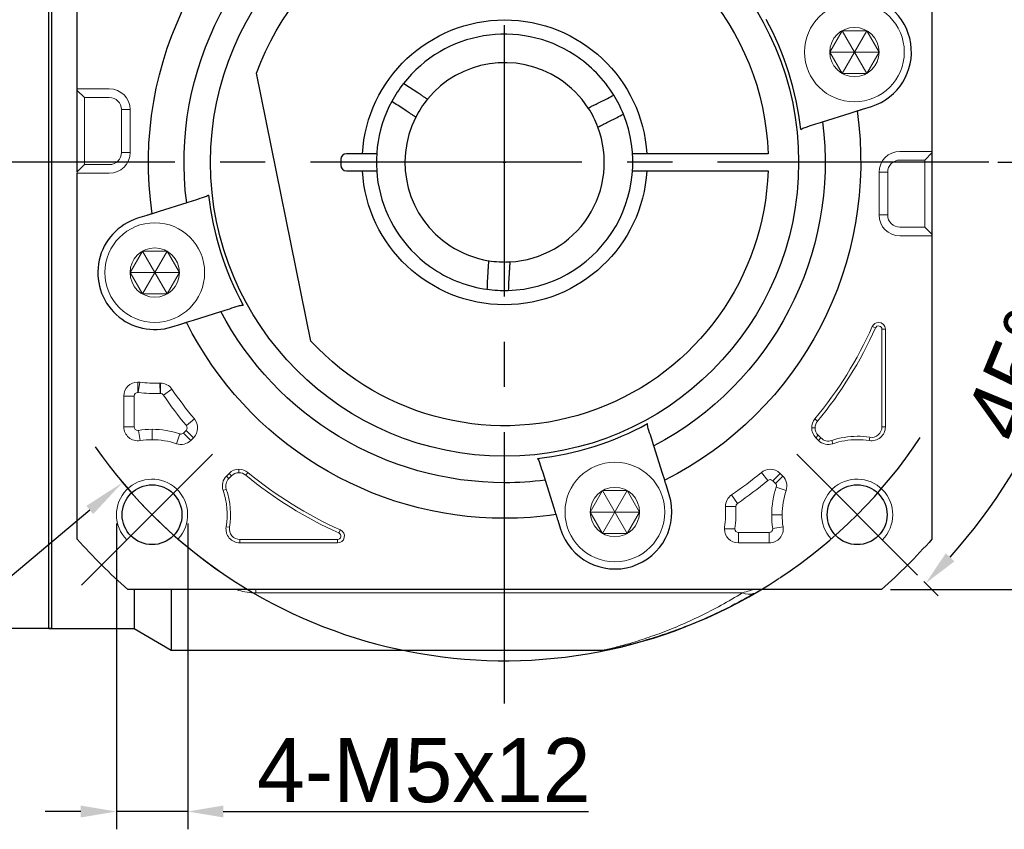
# Model space of a CAD drawing. Header units: millimetres. Extents: x 1376 to 1898, y 996 to 1363.
# Tile 3 of 13: x 1451 to 1520, y 1186 to 1243. Entities that reach past the tile are written whole.
import ezdxf

# ---------------------------------------------------------------- set-up
doc = ezdxf.new("R2010")
doc.units = ezdxf.units.MM
doc.header["$PDSIZE"] = -5
doc.linetypes.add('CENTER2', pattern=[28.575, 19.05, -3.175, 3.175, -3.175])
doc.layers.get('0').update_dxf_attribs({"lineweight": 18})
doc.layers.get('Defpoints').update_dxf_attribs({"lineweight": 18})
doc.layers.add('3中心线层', color=1, linetype='CENTER2')
for name, color, linetype, lineweight in [('尺寸线', 7, 'Continuous', 18), ('尺寸线层', 3, 'Continuous', 18), ('粗实线', 7, 'Continuous', 50), ('细实线', 7, 'Continuous', 18)]:
    doc.layers.add(name, color=color, linetype=linetype, lineweight=lineweight)
doc.styles.add('工程字', font='txt')
doc.dimstyles.new('DIMSTYLE_17', dxfattribs={"dimtxt": 8, "dimasz": 12, "dimexe": 0.18, "dimexo": 0.0625, "dimgap": 0.09, "dimtad": 1, "dimtih": 1, "dimtoh": 1, "dimdec": 3, "dimdsep": 46, "dimtxsty": 'Standard', "dimblk": '_CAXARROW', "dimcen": 0.09, "dimdle": 24, "dimadec": 0, "dimazin": 0, "dimtfac": 0.7, "dimtdec": 3, "dimtofl": 0, "dimtmove": 0, "dimatfit": 3, "dimfxl": 1, "dimtolj": 1, "dimarcsym": 0})
doc.dimstyles.new('副本 ISO-25', dxfattribs={"dimtxt": 4.5, "dimasz": 2.5, "dimexe": 1.25, "dimexo": 0.625, "dimtad": 1, "dimtxsty": '工程字', "dimcen": 2.5, "dimdle": 5, "dimadec": 0, "dimazin": 0, "dimtfac": 1, "dimtmove": 0, "dimatfit": 3, "dimfxl": 1, "dimtolj": 1, "dimarcsym": 0})

# ---------------------------------------------------------------- blocks, each defined once
blk = doc.blocks.new('*D97')
at = {"layer": 'Defpoints', "color": 0}
for p in [(1457.322, 1207.814), (1462.322, 1207.814), (1457.322, 1186.971)]:
    blk.add_point(p, dxfattribs=at)
at = {"layer": '尺寸线层', "color": 0, "lineweight": -2}
for p, q in [((1457.322, 1207.189), (1457.322, 1185.721)), ((1462.322, 1207.189), (1462.322, 1185.721)), ((1454.822, 1186.971), (1452.322, 1186.971)), ((1462.322, 1186.971), (1457.322, 1186.971)), ((1464.822, 1186.971), (1490.469, 1186.971))]:
    blk.add_line(p, q, dxfattribs=at)
at = {"layer": '尺寸线层', "color": 0}
for points in [[(1454.822, 1186.554), (1454.822, 1187.388), (1457.322, 1186.971)], [(1464.822, 1187.388), (1464.822, 1186.554), (1462.322, 1186.971)]]:
    blk.add_solid(points, dxfattribs=at)
at = {"layer": '尺寸线层', "color": 0, "insert": (1478.896, 1189.846), "char_height": 4.5, "attachment_point": 5, "style": '工程字'}
blk.add_mtext('\\A1;4-M5x12', dxfattribs=at)
blk = doc.blocks.new('_CAXARROW')
blk.add_hatch(color=0).paths.add_polyline_path([(0, 0), (-1, 0.125), (-1, -0.125)], flags=0)
blk = doc.blocks.new('*D98')
at = {"layer": 'Defpoints', "color": 0}
for p in [(1511.392, 1255.049), (1457.751, 1210.076)]:
    blk.add_point(p, dxfattribs=at)
at = {"layer": '尺寸线层', "color": 0, "linetype": 'Continuous', "lineweight": -2}
for p, q in [((1484.481, 1232.563), (1484.661, 1232.563)), ((1484.571, 1232.473), (1484.571, 1232.653)), ((1437.895, 1193.429), (1455.452, 1208.148)), ((1427.769, 1193.429), (1437.895, 1193.429))]:
    blk.add_line(p, q, dxfattribs=at)
blk.add_arc((1484.571, 1232.563), 35, 219.68227, 303.41935, dxfattribs=at)
at = {"layer": '尺寸线层', "color": 0, "lineweight": -2, "xscale": 3, "yscale": 3, "zscale": 3, "rotation": 39.97693732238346}
blk.add_blockref('_CAXARROW', (1457.751, 1210.076), dxfattribs=at)
at = {"layer": '尺寸线层', "color": 0, "insert": (1432.332, 1196.679), "char_height": 4.5, "attachment_point": 5, "style": '工程字'}
blk.add_mtext('\\A1;∅70', dxfattribs=at)
blk = doc.blocks.new('_FILLED')
at = {"linetype": 'ByBlock'}
blk.add_hatch(color=0, dxfattribs=at).paths.add_polyline_path([(0, 0), (-1, 0.133), (-1, -0.133)], flags=0)
blk = doc.blocks.new('*D99')
at = {"layer": 'Defpoints', "color": 0}
for p in [(1511.029, 1262.563), (1511.029, 1202.563), (1536.407, 1202.563)]:
    blk.add_point(p, dxfattribs=at)
at = {"layer": '尺寸线层', "color": 0, "lineweight": -2}
for p, q in [((1511.654, 1262.563), (1537.657, 1262.563)), ((1536.407, 1260.063), (1536.407, 1205.063)), ((1511.654, 1202.563), (1537.657, 1202.563))]:
    blk.add_line(p, q, dxfattribs=at)
at = {"layer": '尺寸线层', "color": 0}
for points in [[(1536.824, 1260.063), (1535.99, 1260.063), (1536.407, 1262.563)], [(1535.99, 1205.063), (1536.824, 1205.063), (1536.407, 1202.563)]]:
    blk.add_solid(points, dxfattribs=at)
at = {"layer": '尺寸线层', "color": 0, "insert": (1533.532, 1232.563), "char_height": 4.5, "attachment_point": 5, "rotation": 90, "style": '工程字'}
blk.add_mtext('\\A1;60', dxfattribs=at)
blk = doc.blocks.new('*D100')
at = {"layer": 'Defpoints', "color": 0}
for p in [(1513.563, 1261.554), (1505.077, 1253.069), (1524.727, 1243.322), (1430.658, 1232.563), (1518.571, 1232.563)]:
    blk.add_point(p, dxfattribs=at)
at = {"layer": '尺寸线层', "color": 0, "lineweight": -2}
for p, q in [((1514.004, 1261.996), (1514.851, 1262.842)), ((1519.196, 1232.563), (1527.393, 1232.563))]:
    blk.add_line(p, q, dxfattribs=at)
blk.add_arc((1484.571, 1232.563), 41.572, 3.4461, 41.5539, dxfattribs=at)
at = {"layer": '尺寸线层', "color": 0}
for points in [[(1515.984, 1260.424), (1515.377, 1259.853), (1513.967, 1261.959)], [(1525.652, 1235.049), (1526.484, 1235.074), (1526.143, 1232.563)]]:
    blk.add_solid(points, dxfattribs=at)
at = {"layer": '尺寸线层', "color": 0, "insert": (1525.635, 1249.572), "char_height": 4.5, "attachment_point": 5, "rotation": 292.5, "style": '工程字'}
blk.add_mtext('\\A1;45%%d', dxfattribs=at)
blk = doc.blocks.new('*D101')
at = {"layer": 'Defpoints', "color": 0}
for p in [(1430.658, 1232.563), (1518.571, 1232.563), (1505.077, 1212.057), (1520.774, 1211.661), (1513.563, 1203.571)]:
    blk.add_point(p, dxfattribs=at)
at = {"layer": '尺寸线层', "color": 0, "lineweight": -2}
for p, q in [((1519.196, 1232.563), (1527.625, 1232.563)), ((1514.004, 1203.129), (1515.015, 1202.119))]:
    blk.add_line(p, q, dxfattribs=at)
blk.add_arc((1484.571, 1232.563), 41.804, 318.42698, 356.57302, dxfattribs=at)
at = {"layer": '尺寸线层', "color": 0}
for points in [[(1526.717, 1230.051), (1525.884, 1230.076), (1526.375, 1232.563)], [(1515.542, 1205.108), (1516.148, 1204.537), (1514.131, 1203.003)]]:
    blk.add_solid(points, dxfattribs=at)
at = {"layer": '尺寸线层', "color": 0, "insert": (1520.537, 1217.665), "char_height": 4.5, "attachment_point": 5, "rotation": 67.5, "style": '工程字'}
blk.add_mtext('\\A1;45%%d', dxfattribs=at)

msp = doc.modelspace()

# ---------------------------------------------------------------- linework, layer by layer
for p, q in [((1454.5712, 1237.6184), (1454.5712, 1237.7282)), ((1454.5712, 1237.7282), (1455.0712, 1237.7282)), ((1454.5712, 1237.6184), (1455.0712, 1237.1196)), ((1454.5712, 1236.6208), (1454.5712, 1237.6184)), ((1455.0712, 1237.7282), (1456.8212, 1237.7282)), ((1454.5712, 1232.903), (1454.5712, 1236.6208)), ((1455.0712, 1237.1196), (1456.8212, 1237.1196)), ((1457.6789, 1236.2619), (1457.7886, 1236.2619)), ((1457.6789, 1236.2619), (1457.6789, 1233.2619)), ((1458.2874, 1236.2619), (1457.7886, 1236.2619)), ((1458.2874, 1236.2619), (1458.2874, 1233.2619)), ((1457.6789, 1233.2619), (1457.7886, 1233.2619)), ((1458.2874, 1233.2619), (1457.7886, 1233.2619)), ((1512.3212, 1233.3297), (1514.0712, 1233.3297)), ((1514.5712, 1233.3297), (1514.0712, 1233.3297)), ((1514.5712, 1233.22), (1514.0712, 1232.7212)), ((1514.5712, 1233.3297), (1514.5712, 1233.22)), ((1514.5712, 1233.22), (1514.5712, 1232.2224)), ((1454.5712, 1231.9054), (1454.5712, 1232.903)), ((1454.5712, 1231.9054), (1455.0712, 1232.4042)), ((1456.8212, 1232.4042), (1455.0712, 1232.4042)), ((1512.3212, 1232.7212), (1514.0712, 1232.7212)), ((1454.5712, 1231.7956), (1454.5712, 1231.9054)), ((1454.5712, 1231.7956), (1455.0712, 1231.7956)), ((1456.8212, 1231.7956), (1455.0712, 1231.7956)), ((1510.8549, 1228.8635), (1510.8549, 1231.8635)), ((1511.4635, 1228.8635), (1511.4635, 1231.8635)), ((1514.5712, 1232.2224), (1514.5712, 1228.5045)), ((1514.5712, 1228.5045), (1514.5712, 1227.507)), ((1514.0712, 1228.0058), (1512.3212, 1228.0058)), ((1514.5712, 1227.507), (1514.0712, 1228.0058)), ((1514.0712, 1227.3972), (1512.3212, 1227.3972)), ((1514.5712, 1227.3972), (1514.0712, 1227.3972)), ((1514.5712, 1227.507), (1514.5712, 1227.3972)), ((1510.6022, 1220.9344), (1510.3825, 1221.0326)), ((1511.061, 1220.8366), (1511.3017, 1220.8366)), ((1511.061, 1220.8366), (1511.061, 1213.9832)), ((1511.3017, 1213.9832), (1511.3017, 1220.8366)), ((1458.8212, 1216.4012), (1458.8212, 1217.1315)), ((1458.8553, 1216.399), (1458.9547, 1217.1224)), ((1460.3972, 1216.3285), (1460.3642, 1217.0579)), ((1460.4085, 1216.3287), (1460.4085, 1217.0589)), ((1460.6153, 1216.2195), (1461.2185, 1216.631)), ((1457.8407, 1216.151), (1457.8407, 1213.9832)), ((1458.5708, 1216.151), (1457.8407, 1216.151)), ((1458.5708, 1213.9832), (1458.5708, 1216.151)), ((1462.2282, 1214.0755), (1462.7908, 1214.541)), ((1506.537, 1214.3876), (1506.3516, 1214.541)), ((1458.5708, 1213.9832), (1457.8407, 1213.9832)), ((1458.8613, 1213.7361), (1458.9782, 1213.0154)), ((1459.8224, 1213.0835), (1459.8224, 1213.8136)), ((1462.2124, 1213.739), (1462.0235, 1213.5501)), ((1462.2124, 1213.739), (1462.7287, 1213.2227)), ((1506.3672, 1213.916), (1506.1265, 1213.916)), ((1511.061, 1213.9832), (1511.3017, 1213.9832)), ((1461.7654, 1213.4903), (1461.529, 1212.7995)), ((1462.0235, 1213.5501), (1462.5398, 1213.0338)), ((1462.5398, 1213.0338), (1462.7287, 1213.2227)), ((1506.5839, 1213.3928), (1506.4137, 1213.2227)), ((1506.4137, 1213.2227), (1506.6025, 1213.0338)), ((1506.7727, 1213.204), (1506.5839, 1213.3928)), ((1506.7727, 1213.204), (1506.6025, 1213.0338)), ((1510.2027, 1213.253), (1510.1641, 1213.0154)), ((1507.5354, 1213.0272), (1507.6134, 1212.7995)), ((1465.9245, 1210.7667), (1465.9245, 1211.0074)), ((1465.2311, 1210.7202), (1465.0423, 1210.5313)), ((1465.2125, 1210.3611), (1465.0423, 1210.5313)), ((1465.2125, 1210.3611), (1465.4013, 1210.55)), ((1465.4013, 1210.55), (1465.2311, 1210.7202)), ((1466.3961, 1210.5969), (1466.5495, 1210.7823)), ((1503.0583, 1210.2197), (1502.5928, 1210.7823)), ((1503.3949, 1210.2039), (1503.9112, 1210.7202)), ((1503.5837, 1210.015), (1504.1, 1210.5313)), ((1504.1, 1210.5313), (1503.9112, 1210.7202)), ((1465.0357, 1209.5984), (1464.808, 1209.5205)), ((1503.3949, 1210.2039), (1503.5837, 1210.015)), ((1503.6436, 1209.757), (1504.3344, 1209.5205)), ((1500.9143, 1208.6068), (1500.5028, 1209.21)), ((1500.8051, 1208.4), (1500.0749, 1208.4)), ((1504.0504, 1207.8139), (1503.3202, 1207.8139)), ((1465.2615, 1206.9312), (1465.0239, 1206.9698)), ((1503.3977, 1206.8528), (1504.1185, 1206.9698)), ((1472.9429, 1206.5316), (1473.0411, 1206.7514)), ((1500.7327, 1206.8127), (1500.0023, 1206.8127)), ((1503.1506, 1206.5624), (1500.9828, 1206.5624)), ((1500.9828, 1206.5624), (1500.9828, 1205.8322)), ((1503.1506, 1206.5624), (1503.1506, 1205.8322)), ((1472.8451, 1206.0729), (1465.9917, 1206.0729)), ((1465.9917, 1206.0729), (1465.9917, 1205.8322)), ((1465.9917, 1205.8322), (1472.8451, 1205.8322)), ((1472.8451, 1206.0729), (1472.8451, 1205.8322)), ((1500.9828, 1205.8322), (1503.1506, 1205.8322)), ((1467.1069, 1202.3282), (1467.1069, 1202.5627)), ((1501.26, 1202.3282), (1467.1069, 1202.3282))]:
    msp.add_line(p, q)
for centre in [(1509.1294, 1240.3059), (1460.013, 1224.8195), (1492.3143, 1208.0045)]:
    msp.add_circle(centre, 1.7321)
at = {"extrusion": (0, 0, -1)}
for centre, radius, start, end in [((-1456.8212, 1236.2619), 1.4663, 90, 180), ((-1456.8212, 1236.2619), 0.8577, 90, 180), ((-1456.8212, 1233.2619), 1.4663, 180, 270), ((-1456.8212, 1233.2619), 0.8577, 180, 270), ((-1512.3212, 1231.8635), 1.4663, 0, 90), ((-1512.3212, 1231.8635), 0.8577, 0, 90), ((-1512.3212, 1228.8635), 1.4663, 270, 0), ((-1512.3212, 1228.8635), 0.8577, 270, 0), ((-1484.5712, 1232.5627), 28.2695, 204.070615, 219.60525), ((-1460.013, 1224.8195), 7.7695, 267.40882, 277.82827), ((-1484.5712, 1232.5627), 28.2695, 320.39475, 325.697413), ((-1507.107, 1213.916), 0.7398, 0, 39.60525), ((-1507.107, 1213.916), 0.7398, 315, 0), ((-1510.3212, 1213.9832), 0.7398, 180, 279.218623), ((-1459.8224, 1207.8139), 5.2695, 80.781377, 90), ((-1459.8224, 1207.8139), 5.2695, 90, 108.896119), ((-1507.2958, 1213.7271), 0.7398, 251.103881, 315), ((-1509.3199, 1207.8139), 5.2695, 71.103881, 90), ((-1509.3199, 1207.8139), 5.2695, 90, 99.218623), ((-1465.7356, 1209.838), 0.7398, 341.103881, 45), ((-1465.9245, 1210.0269), 0.7398, 45, 90), ((-1465.9245, 1210.0269), 0.7398, 90, 129.60525), ((-1484.5712, 1232.5627), 28.2695, 294.070615, 309.60525), ((-1484.5712, 1232.5627), 28.2695, 230.39475, 235.697413), ((-1459.8224, 1207.8139), 5.2695, 161.103881, 189.218623), ((-1509.3199, 1207.8139), 5.2695, 0, 18.896119), ((-1492.3143, 1208.0045), 7.7695, 177.40882, 187.82827), ((-1509.3199, 1207.8139), 5.2695, 350.781377, 0), ((-1465.9917, 1206.8127), 0.7398, 270, 9.218623)]:
    msp.add_arc(centre, radius, start, end, dxfattribs=at)
for centre, radius, start, end in [((1484.5712, 1232.5627), 28.5102, 320.39475, 335.929385), ((1510.8212, 1220.8366), 0.4805, 90, 155.929385), ((1510.8212, 1220.8366), 0.4805, 0, 90), ((1458.8212, 1216.151), 0.9805, 90, 180), ((1458.8212, 1216.151), 0.9805, 82.17173, 90), ((1460.4085, 1216.0785), 0.9805, 90, 92.59118), ((1460.4085, 1216.0785), 0.9805, 34.302587, 90), ((1460.013, 1224.8195), 8.4997, 262.17173, 272.59118), ((1484.5712, 1232.5627), 28.9997, 214.302587, 219.60525), ((1462.0354, 1213.916), 0.9805, 315, 39.60525), ((1507.107, 1213.916), 0.9805, 140.39475, 180), ((1458.8212, 1213.9832), 0.9805, 180, 279.218623), ((1459.8224, 1207.8139), 5.9997, 90, 99.218623), ((1459.8224, 1207.8139), 5.9997, 71.103881, 90), ((1507.107, 1213.916), 0.9805, 180, 225), ((1510.3212, 1213.9832), 0.9805, 260.781377, 0), ((1509.3199, 1207.8139), 5.5102, 90, 108.896119), ((1509.3199, 1207.8139), 5.5102, 80.781377, 90), ((1461.8465, 1213.7271), 0.9805, 251.103881, 315), ((1507.2958, 1213.7271), 0.9805, 225, 288.896119), ((1465.9245, 1210.0269), 0.9805, 90, 135), ((1465.9245, 1210.0269), 0.9805, 50.39475, 90), ((1503.2179, 1210.0269), 0.9805, 90, 129.60525), ((1503.2179, 1210.0269), 0.9805, 45, 90), ((1459.8224, 1207.8139), 2.5, 317.046713, 225), ((1465.7356, 1209.838), 0.9805, 135, 198.896119), ((1484.5712, 1232.5627), 28.5102, 230.39475, 245.929385), ((1503.4067, 1209.838), 0.9805, 341.103881, 45), ((1509.3199, 1207.8139), 2.5, 315, 222.953287), ((1459.8224, 1207.8139), 5.5102, 350.781377, 18.896119), ((1484.5712, 1232.5627), 28.9997, 304.302587, 309.60525), ((1509.3199, 1207.8139), 5.9997, 161.103881, 180), ((1501.0554, 1208.4), 0.9805, 124.302587, 180), ((1501.0554, 1208.4), 0.9805, 180, 182.59118), ((1492.3143, 1208.0045), 8.4997, 352.17173, 2.59118), ((1509.3199, 1207.8139), 5.9997, 180, 189.218623), ((1465.9917, 1206.8127), 0.9805, 170.781377, 270), ((1500.9828, 1206.8127), 0.9805, 172.17173, 180), ((1503.1506, 1206.8127), 0.9805, 270, 9.218623), ((1472.8451, 1206.3127), 0.4805, 270, 65.929385), ((1500.9828, 1206.8127), 0.9805, 180, 270)]:
    msp.add_arc(centre, radius, start, end)
msp.add_ellipse((1501.26, 1204.0937), major_axis=(-1.0114, 1.7254), ratio=0.6888272, start_param=2.4365012, end_param=2.9666747)
for points, knots in [([(1510.6022, 1220.9344), (1510.6339, 1220.9777), (1510.6972, 1221.064), (1510.8743, 1221.0859), (1511.0271, 1220.9937), (1511.0497, 1220.889), (1511.061, 1220.8366)], [0, 0, 0, 0, 0.2504474, 0.5, 0.7495526, 1, 1, 1, 1]), ([(1458.5708, 1216.151), (1458.587, 1216.2188), (1458.6192, 1216.3536), (1458.7541, 1216.3854), (1458.8212, 1216.4012)], [0, 0, 0, 0, 0.5025738, 1, 1, 1, 1]), ([(1460.4085, 1216.3287), (1460.4497, 1216.3233), (1460.5321, 1216.3124), (1460.5875, 1216.2505), (1460.6153, 1216.2195)], [0, 0, 0, 0, 0.499116, 1, 1, 1, 1]), ([(1458.8613, 1213.7361), (1458.848, 1213.7347), (1458.7717, 1213.7265), (1458.6175, 1213.788), (1458.5864, 1213.9181), (1458.5708, 1213.9832)], [0, 0, 0, 0, 0.0952819, 0.5467814, 1, 1, 1, 1]), ([(1462.2282, 1214.0755), (1462.2579, 1214.0179), (1462.3174, 1213.9027), (1462.2474, 1213.7935), (1462.2124, 1213.739)], [0, 0, 0, 0, 0.5, 1, 1, 1, 1]), ([(1462.0235, 1213.5501), (1461.9854, 1213.5227), (1461.9314, 1213.4839), (1461.8376, 1213.4733), (1461.7923, 1213.484), (1461.7654, 1213.4903)], [0, 0, 0, 0, 0.4976567, 0.7030632, 1, 1, 1, 1]), ([(1503.0583, 1210.2197), (1503.1159, 1210.2494), (1503.2312, 1210.3089), (1503.3403, 1210.2389), (1503.3949, 1210.2039)], [0, 0, 0, 0, 0.5, 1, 1, 1, 1]), ([(1500.8051, 1208.4), (1500.8105, 1208.4412), (1500.8214, 1208.5236), (1500.8833, 1208.579), (1500.9143, 1208.6068)], [0, 0, 0, 0, 0.499116, 1, 1, 1, 1]), ([(1503.3977, 1206.8528), (1503.3899, 1206.776), (1503.3741, 1206.6225), (1503.2251, 1206.5824), (1503.1506, 1206.5624)], [0, 0, 0, 0, 0.500011, 1, 1, 1, 1]), ([(1472.9429, 1206.5316), (1472.9862, 1206.4999), (1473.0725, 1206.4367), (1473.0944, 1206.2595), (1473.0022, 1206.1067), (1472.8975, 1206.0842), (1472.8451, 1206.0729)], [0, 0, 0, 0, 0.2504474, 0.5, 0.7495526, 1, 1, 1, 1]), ([(1500.9828, 1206.5624), (1500.915, 1206.5785), (1500.7802, 1206.6107), (1500.7485, 1206.7456), (1500.7327, 1206.8127)], [0, 0, 0, 0, 0.5025738, 1, 1, 1, 1]), ([(1465.747, 1202.5534), (1465.805, 1202.5335), (1465.8642, 1202.5147), (1466.1019, 1202.4452), (1466.2912, 1202.4027), (1466.6912, 1202.3438), (1466.8962, 1202.3282), (1467.1069, 1202.3282)], [0, 0, 0, 0, 0.1454819, 0.1454819, 0.572741, 0.572741, 1, 1, 1, 1]), ([(1491.8019, 1198.3678), (1491.8409, 1198.3772), (1492.0937, 1198.438), (1492.8048, 1198.617), (1494.0353, 1198.978), (1495.3988, 1199.4438), (1496.8267, 1200.009), (1498.294, 1200.6756), (1499.7769, 1201.4369), (1500.7654, 1202.0309), (1501.26, 1202.3282)], [0, 0, 0, 0, 0.0287584, 0.1679333, 0.3071957, 0.4454802, 0.5836293, 0.7220356, 0.8609002, 1, 1, 1, 1]), ([(1501.26, 1202.3282), (1501.4381, 1202.3811), (1501.7126, 1202.4626), (1501.9311, 1202.5302), (1501.9751, 1202.5439), (1501.9795, 1202.5453)], [0, 0, 0, 0, 0.6302264, 0.9714081, 1, 1, 1, 1]), ([(1491.5698, 1198.3133), (1491.5653, 1198.3122), (1491.5588, 1198.3106), (1491.6193, 1198.3247), (1491.7459, 1198.3545), (1491.8019, 1198.3678)], [0, 0, 0, 0, 0.0002341, 0.6278325, 1, 1, 1, 1])]:
    msp.add_open_spline(points, degree=3, knots=knots)
for points, degree in [([(1458.8212, 1216.4012), (1458.8326, 1216.4012), (1458.844, 1216.4005), (1458.8553, 1216.399)], 3), ([(1460.3972, 1216.3285), (1460.4085, 1216.3287)], 1), ([(1503.5837, 1210.015), (1503.6121, 1209.9763), (1503.6687, 1209.8988), (1503.652, 1209.8042), (1503.6436, 1209.757)], 3), ([(1500.8053, 1208.3887), (1500.8051, 1208.4)], 1), ([(1500.7327, 1206.8127), (1500.7326, 1206.8241), (1500.7333, 1206.8355), (1500.7348, 1206.8468)], 3)]:
    msp.add_open_spline(points, degree=degree)
at = {"layer": '3中心线层'}
for p, q in [((1484.5712, 1194.5627), (1484.5712, 1270.5627)), ((1518.5712, 1232.5627), (1430.6577, 1232.5627)), ((1464.0651, 1212.0566), (1454.8727, 1202.8642)), ((1505.0773, 1212.0566), (1513.5625, 1203.5713))]:
    msp.add_line(p, q, dxfattribs=at)
for start, end in [(303.521659, 326.478341), (214.822638, 236.478341)]:
    msp.add_arc((1484.5712, 1232.5627), 35, start, end, dxfattribs=at)
at = {"layer": '尺寸线'}
for p, q in [((1455.0712, 1237.1196), (1455.0712, 1232.4042)), ((1514.0712, 1232.7212), (1514.0712, 1228.0058)), ((1511.4635, 1231.8635), (1510.8549, 1231.8635)), ((1511.4635, 1228.8635), (1510.8549, 1228.8635))]:
    msp.add_line(p, q, dxfattribs=at)
at = {"layer": '粗实线', "linetype": 'Continuous', "lineweight": 30}
for p, q in [((1452.5712, 1199.8127), (1452.5712, 1265.3127)), ((1452.7712, 1265.3127), (1452.7712, 1199.8127)), ((1454.5712, 1231.9054), (1454.5712, 1259.0202)), ((1454.5712, 1231.9054), (1454.5712, 1259.0202)), ((1514.5712, 1259.0202), (1514.5712, 1227.3972)), ((1514.5712, 1259.0202), (1514.5712, 1227.3972)), ((1470.9784, 1220.0133), (1467.1639, 1238.8268)), ((1478.4817, 1237.437), (1477.8932, 1237.8214)), ((1477.6613, 1236.1812), (1477.0728, 1236.5657)), ((1491.1598, 1236.7375), (1491.7871, 1237.055)), ((1506.8908, 1235.4059), (1508.8265, 1236.0163)), ((1508.8265, 1236.0163), (1509.3097, 1236.1686)), ((1509.6961, 1236.2904), (1510.3322, 1236.491)), ((1491.8371, 1235.3992), (1492.4644, 1235.7166)), ((1474.5892, 1233.1627), (1473.4712, 1233.1627)), ((1503.0614, 1233.1627), (1494.5532, 1233.1627)), ((1473.0712, 1232.7627), (1473.0712, 1232.3627)), ((1454.5712, 1206.1052), (1454.5712, 1231.7956)), ((1454.5712, 1206.1052), (1454.5712, 1231.7956)), ((1473.4712, 1231.9627), (1474.5892, 1231.9627)), ((1494.5532, 1231.9627), (1503.0614, 1231.9627)), ((1462.2515, 1229.7194), (1460.3158, 1229.1091)), ((1460.3158, 1229.1091), (1459.8326, 1228.9568)), ((1459.4462, 1228.8349), (1458.8101, 1228.6344)), ((1514.5712, 1227.3972), (1514.5712, 1206.1052)), ((1514.5712, 1227.3972), (1514.5712, 1206.1052)), ((1483.3947, 1224.8519), (1483.3559, 1224.15)), ((1484.8924, 1224.7693), (1484.8537, 1224.0674)), ((1462.7214, 1221.4794), (1464.6572, 1222.0897)), ((1462.2382, 1221.327), (1462.7214, 1221.4794)), ((1461.2158, 1221.0046), (1461.8519, 1221.2052)), ((1495.6545, 1210.713), (1495.0441, 1212.6487)), ((1495.8068, 1210.2297), (1495.6545, 1210.713)), ((1487.4144, 1210.243), (1488.0247, 1208.3073)), ((1496.1292, 1209.2073), (1495.9287, 1209.8434)), ((1488.0247, 1208.3073), (1488.1771, 1207.8241)), ((1488.2989, 1207.4377), (1488.4995, 1206.8016)), ((1511.0287, 1202.5627), (1458.1137, 1202.5627)), ((1511.0287, 1202.5627), (1458.1137, 1202.5627)), ((1458.5712, 1202.5626), (1458.5712, 1199.8127)), ((1461.1692, 1202.5622), (1461.1692, 1198.3127)), ((1452.5712, 1199.8127), (1434.7715, 1199.8127)), ((1452.5712, 1199.8127), (1458.5712, 1199.8127)), ((1452.7712, 1199.8127), (1452.5712, 1199.8127)), ((1458.5712, 1199.8127), (1461.1692, 1198.3127)), ((1461.1692, 1198.3127), (1491.5863, 1198.3127))]:
    msp.add_line(p, q, dxfattribs=at)
for centre in [(1459.8224, 1207.8139), (1509.3199, 1207.8139)]:
    msp.add_circle(centre, 2.1, dxfattribs=at)
at = {"layer": '粗实线', "linetype": 'Continuous', "lineweight": 30, "extrusion": (0, 0, -1)}
for radius, start, end in [(25, 351.706896, 63.293104), (20.6414, 270, 90), (20.6414, 90, 270), (22.5, 352.740348, 62.259652), (18.5, 19.791512, 178.141433), (18.5, 19.791512, 178.141433), (10, 3.439813, 176.560187), (25, 171.706896, 243.293104), (22.5, 172.740348, 242.259652), (18.5, 181.858567, 317.285651), (10, 183.439813, 356.560187), (22.5, 270, 332.259652), (25, 270, 333.293104), (22.5, 262.740348, 270), (25, 261.706896, 270), (40, 311.409622, 318.590378), (40, 311.409622, 318.590378), (40, 221.409622, 228.590378), (40, 221.409622, 228.590378)]:
    msp.add_arc((-1484.5712, 1232.5627), radius, start, end, dxfattribs=at)
at = {"layer": '粗实线', "linetype": 'Continuous', "lineweight": 30}
for centre, radius, start, end in [((1509.1294, 1240.3059), 4, 287.500017, 90), ((1484.5712, 1232.5627), 20.9162, 6.317702, 28.682298), ((1484.5712, 1232.5627), 9, 56.84238, 142.062189), ((1484.5712, 1232.5627), 9, 31.622572, 56.84238), ((1484.5712, 1232.5627), 7, 56.84238, 140.691741), ((1484.5712, 1232.5627), 9, 142.061948, 151.622258), ((1484.5712, 1232.5627), 7, 32.99302, 56.84238), ((1484.5712, 1232.5627), 9, 22.062552, 31.622862), ((1484.5712, 1232.5627), 9, 151.622572, 236.84238), ((1484.5712, 1232.5627), 9, 271.622572, 22.062189), ((1484.5712, 1232.5627), 7, 152.99302, 236.84238), ((1484.5712, 1232.5627), 7, 272.99302, 20.691741), ((1473.4712, 1232.7627), 0.4, 90, 180), ((1473.4712, 1232.3627), 0.4, 180, 270), ((1484.5712, 1232.5627), 20.9162, 186.317702, 208.682298), ((1460.013, 1224.8195), 4, 107.5, 287.5), ((1484.5712, 1232.5627), 7, 236.84238, 260.691741), ((1484.5712, 1232.5627), 9, 236.84238, 262.062189), ((1484.5712, 1232.5627), 9, 262.063596, 271.621213), ((1484.5712, 1232.5627), 20.9162, 276.317702, 298.682298), ((1492.3143, 1208.0045), 4, 197.500017, 17.5)]:
    msp.add_arc(centre, radius, start, end, dxfattribs=at)
for centre, major_axis, ratio, start_param, end_param in [((1501.26, 1204.0937), (-1.0114, 1.7254), 0.6888272, 2.966675, 3.1415927), ((1491.6281, 1200.3261), (0.4277, -1.9537), 0.9910457, 6.0657882, 6.2831853)]:
    msp.add_ellipse(centre, major_axis=major_axis, ratio=ratio, start_param=start_param, end_param=end_param, dxfattribs=at)
for points, degree in [([(1477.8932, 1237.8214), (1477.7531, 1237.913), (1477.6131, 1238.0044), (1477.4731, 1238.0959)], 3), ([(1491.7871, 1237.055), (1491.9364, 1237.1305), (1492.0856, 1237.206), (1492.2349, 1237.2816)], 3), ([(1477.0728, 1236.5657), (1476.9327, 1236.6572), (1476.7927, 1236.7487), (1476.6526, 1236.8402)], 3), ([(1479.1549, 1236.9971), (1478.8389, 1236.6111), (1478.5611, 1236.1859), (1478.3345, 1235.7414)], 3), ([(1491.1196, 1235.0361), (1490.9434, 1235.5028), (1490.714, 1235.956), (1490.4423, 1236.3744)], 3), ([(1492.4644, 1235.7166), (1492.6137, 1235.7921), (1492.7629, 1235.8677), (1492.9122, 1235.9432)], 3), ([(1505.6589, 1235.0175), (1506.0699, 1235.1471), (1506.4805, 1235.2766), (1506.8908, 1235.4059)], 3), ([(1505.3603, 1234.8643), (1505.4573, 1234.9369), (1505.5571, 1234.9854), (1505.6589, 1235.0175)], 3), ([(1463.4835, 1230.1079), (1463.0724, 1229.9783), (1462.6618, 1229.8488), (1462.2515, 1229.7194)], 3), ([(1463.782, 1230.261), (1463.6851, 1230.1884), (1463.5852, 1230.14), (1463.4835, 1230.1079)], 3), ([(1483.3559, 1224.15), (1483.3467, 1223.983), (1483.3375, 1223.8159), (1483.3283, 1223.6489)], 3), ([(1484.8537, 1224.0674), (1484.8444, 1223.9003), (1484.8352, 1223.7333), (1484.826, 1223.5663)], 3), ([(1464.6572, 1222.0897), (1465.0674, 1222.2191), (1465.4781, 1222.3485), (1465.8891, 1222.4781)], 3), ([(1465.8891, 1222.4781), (1465.9819, 1222.5074), (1466.0813, 1222.5244), (1466.1898, 1222.5244)], 3), ([(1466.1898, 1222.5244), (1466.2003, 1222.5244), (1466.2109, 1222.5243), (1466.2215, 1222.5239)], 3), ([(1494.6557, 1213.8806), (1494.6236, 1213.9824), (1494.6061, 1214.092), (1494.6099, 1214.2131)], 3), ([(1495.0441, 1212.6487), (1494.9148, 1213.059), (1494.7853, 1213.4696), (1494.6557, 1213.8806)], 3), ([(1486.8728, 1211.7735), (1486.9454, 1211.6766), (1486.9939, 1211.5767), (1487.026, 1211.475)], 3), ([(1487.026, 1211.475), (1487.1556, 1211.0639), (1487.2851, 1210.6533), (1487.4144, 1210.243)], 3), ([(1501.4561, 1201.9051), (1502.0492, 1202.2734)], 1), ([(1502.2715, 1202.3683), (1502.3884, 1202.4369), (1502.499, 1202.5027), (1502.5988, 1202.5627)], 3), ([(1491.7217, 1198.3237), (1491.7272, 1198.3114), (1491.9086, 1198.3459)], 2)]:
    msp.add_open_spline(points, degree=degree, dxfattribs=at)
for points, knots in [([(1479.1569, 1236.9959), (1479.153, 1236.9984), (1479.142, 1237.0056), (1479.0926, 1237.0379), (1479.0553, 1237.0622), (1478.962, 1237.1232), (1478.9046, 1237.1607), (1478.7775, 1237.2437), (1478.7061, 1237.2904), (1478.5834, 1237.3705), (1478.5324, 1237.4039), (1478.4817, 1237.437)], [0, 0, 0, 0, 0.2135041, 0.2135041, 0.4269713, 0.4269713, 0.6410212, 0.6410212, 0.8562277, 0.8562277, 1, 1, 1, 1]), ([(1490.4403, 1236.3734), (1490.4444, 1236.3755), (1490.4561, 1236.3814), (1490.5088, 1236.4081), (1490.5485, 1236.4282), (1490.6479, 1236.4785), (1490.7091, 1236.5094), (1490.8445, 1236.578), (1490.9207, 1236.6165), (1491.0515, 1236.6827), (1491.1058, 1236.7102), (1491.1598, 1236.7375)], [0, 0, 0, 0, 0.2135041, 0.2135041, 0.4269713, 0.4269713, 0.6410212, 0.6410212, 0.8562277, 0.8562277, 1, 1, 1, 1]), ([(1478.3364, 1235.7401), (1478.3326, 1235.7426), (1478.3216, 1235.7498), (1478.2721, 1235.7821), (1478.2349, 1235.8064), (1478.1416, 1235.8674), (1478.0842, 1235.9049), (1477.9571, 1235.9879), (1477.8857, 1236.0346), (1477.7629, 1236.1148), (1477.712, 1236.1481), (1477.6613, 1236.1812)], [0, 0, 0, 0, 0.2135041, 0.2135041, 0.4269713, 0.4269713, 0.6410212, 0.6410212, 0.8562277, 0.8562277, 1, 1, 1, 1]), ([(1509.309, 1236.1684), (1509.3134, 1236.1698), (1509.3178, 1236.1711), (1509.3451, 1236.1798), (1509.3662, 1236.1864), (1509.4191, 1236.2031), (1509.4517, 1236.2134), (1509.524, 1236.2362), (1509.5648, 1236.249), (1509.6359, 1236.2714), (1509.6661, 1236.281), (1509.6961, 1236.2904)], [0, 0, 0, 0, 0.2115356, 0.2115356, 0.4229944, 0.4229944, 0.6356664, 0.6356664, 0.8509644, 0.8509644, 1, 1, 1, 1]), ([(1491.1176, 1235.035), (1491.1217, 1235.0371), (1491.1334, 1235.043), (1491.1861, 1235.0697), (1491.2258, 1235.0898), (1491.3252, 1235.1401), (1491.3864, 1235.1711), (1491.5218, 1235.2396), (1491.598, 1235.2781), (1491.7288, 1235.3443), (1491.7831, 1235.3718), (1491.8371, 1235.3992)], [0, 0, 0, 0, 0.2135041, 0.2135041, 0.4269713, 0.4269713, 0.6410212, 0.6410212, 0.8562277, 0.8562277, 1, 1, 1, 1]), ([(1475.5935, 1233.1627), (1475.5889, 1233.1627), (1475.5719, 1233.1627), (1475.4979, 1233.1627), (1475.4422, 1233.1627), (1475.3025, 1233.1627), (1475.2167, 1233.1627), (1475.0269, 1233.1627), (1474.9203, 1233.1627), (1474.7385, 1233.1627), (1474.6636, 1233.1627), (1474.5892, 1233.1627)], [0, 0, 0, 0, 0.2143841, 0.2143841, 0.4287539, 0.4287539, 0.6433501, 0.6433501, 0.8583945, 0.8583945, 1, 1, 1, 1]), ([(1494.5532, 1233.1627), (1494.4408, 1233.1627), (1494.327, 1233.1627), (1494.115, 1233.1627), (1494.014, 1233.1627), (1493.8387, 1233.1627), (1493.762, 1233.1627), (1493.6433, 1233.1627), (1493.5996, 1233.1627), (1493.5598, 1233.1627), (1493.5552, 1233.1627), (1493.5506, 1233.1627)], [0, 0, 0, 0, 0.2155949, 0.2155949, 0.4311982, 0.4311982, 0.6466607, 0.6466607, 0.8617206, 0.8617206, 1, 1, 1, 1]), ([(1474.5892, 1231.9627), (1474.7015, 1231.9627), (1474.8153, 1231.9627), (1475.0273, 1231.9627), (1475.1283, 1231.9627), (1475.3036, 1231.9627), (1475.3804, 1231.9627), (1475.4991, 1231.9627), (1475.5428, 1231.9627), (1475.5825, 1231.9627), (1475.5871, 1231.9627), (1475.5917, 1231.9627)], [0, 0, 0, 0, 0.2155949, 0.2155949, 0.4311982, 0.4311982, 0.6466607, 0.6466607, 0.8617206, 0.8617206, 1, 1, 1, 1]), ([(1493.5488, 1231.9627), (1493.5534, 1231.9627), (1493.5705, 1231.9627), (1493.6445, 1231.9627), (1493.7002, 1231.9627), (1493.8398, 1231.9627), (1493.9257, 1231.9627), (1494.1155, 1231.9627), (1494.222, 1231.9627), (1494.4039, 1231.9627), (1494.4787, 1231.9627), (1494.5532, 1231.9627)], [0, 0, 0, 0, 0.2143841, 0.2143841, 0.4287539, 0.4287539, 0.6433501, 0.6433501, 0.8583945, 0.8583945, 1, 1, 1, 1]), ([(1459.8333, 1228.957), (1459.8289, 1228.9556), (1459.8245, 1228.9542), (1459.7972, 1228.9456), (1459.7761, 1228.9389), (1459.7232, 1228.9223), (1459.6907, 1228.912), (1459.6184, 1228.8892), (1459.5776, 1228.8763), (1459.5064, 1228.8539), (1459.4762, 1228.8444), (1459.4462, 1228.8349)], [0, 0, 0, 0, 0.2115356, 0.2115356, 0.4229944, 0.4229944, 0.6356664, 0.6356664, 0.8509644, 0.8509644, 1, 1, 1, 1]), ([(1483.4391, 1225.6572), (1483.4388, 1225.6526), (1483.4381, 1225.6395), (1483.4348, 1225.5805), (1483.4324, 1225.5361), (1483.4263, 1225.4248), (1483.4225, 1225.3563), (1483.4141, 1225.2048), (1483.4094, 1225.1195), (1483.4013, 1224.9731), (1483.398, 1224.9123), (1483.3947, 1224.8519)], [0, 0, 0, 0, 0.2135041, 0.2135041, 0.4269713, 0.4269713, 0.6410212, 0.6410212, 0.8562277, 0.8562277, 1, 1, 1, 1]), ([(1483.4389, 1225.6549), (1483.6875, 1225.6218), (1484.0634, 1225.5719), (1484.5651, 1225.5587), (1484.8149, 1225.5678), (1484.9367, 1225.5722)], [0, 0, 0, 0, 0.5003656, 0.7564876, 1, 1, 1, 1]), ([(1484.9368, 1225.5745), (1484.9365, 1225.5699), (1484.9358, 1225.5568), (1484.9326, 1225.4978), (1484.9301, 1225.4534), (1484.924, 1225.3422), (1484.9202, 1225.2737), (1484.9118, 1225.1221), (1484.9071, 1225.0369), (1484.8991, 1224.8905), (1484.8957, 1224.8297), (1484.8924, 1224.7693)], [0, 0, 0, 0, 0.2135041, 0.2135041, 0.4269713, 0.4269713, 0.6410212, 0.6410212, 0.8562277, 0.8562277, 1, 1, 1, 1]), ([(1461.8519, 1221.2052), (1461.8955, 1221.219), (1461.9398, 1221.2329), (1462.0222, 1221.2589), (1462.0615, 1221.2713), (1462.1294, 1221.2927), (1462.159, 1221.302), (1462.2044, 1221.3163), (1462.2208, 1221.3215), (1462.2297, 1221.3243), (1462.234, 1221.3257), (1462.2384, 1221.3271)], [0, 0, 0, 0, 0.2183987, 0.2183987, 0.4368728, 0.4368728, 0.6541149, 0.6541149, 0.8686839, 0.8686839, 1, 1, 1, 1]), ([(1495.9287, 1209.8434), (1495.9149, 1209.887), (1495.9009, 1209.9313), (1495.875, 1210.0137), (1495.8626, 1210.053), (1495.8411, 1210.1209), (1495.8318, 1210.1505), (1495.8175, 1210.1959), (1495.8123, 1210.2124), (1495.8095, 1210.2212), (1495.8082, 1210.2255), (1495.8068, 1210.2299)], [0, 0, 0, 0, 0.2183987, 0.2183987, 0.4368728, 0.4368728, 0.6541149, 0.6541149, 0.8686839, 0.8686839, 1, 1, 1, 1]), ([(1488.1769, 1207.8248), (1488.1783, 1207.8204), (1488.1796, 1207.8161), (1488.1883, 1207.7887), (1488.1949, 1207.7676), (1488.2116, 1207.7147), (1488.2218, 1207.6822), (1488.2446, 1207.6099), (1488.2575, 1207.5691), (1488.2799, 1207.4979), (1488.2895, 1207.4677), (1488.2989, 1207.4377)], [0, 0, 0, 0, 0.2115356, 0.2115356, 0.4229944, 0.4229944, 0.6356664, 0.6356664, 0.8509644, 0.8509644, 1, 1, 1, 1]), ([(1501.5761, 1201.9772), (1501.2574, 1201.7995), (1500.4078, 1201.335), (1499.0161, 1200.6677), (1497.417, 1199.99), (1495.8496, 1199.4165), (1494.3549, 1198.9468), (1493.2424, 1198.6498), (1492.5316, 1198.4789), (1492.1478, 1198.3922), (1491.9478, 1198.3488), (1492.0198, 1198.3645), (1492.0558, 1198.3723)], [0, 0, 0, 0, 0.0779031, 0.2075966, 0.3391669, 0.4705138, 0.6020797, 0.7347162, 0.8008385, 0.8672588, 0.9336462, 1, 1, 1, 1])]:
    msp.add_open_spline(points, degree=3, knots=knots, dxfattribs=at)
at = {"layer": '细实线', "color": 0}
for p, q in [((1509.9954, 1241.8059), (1508.2634, 1238.8059)), ((1509.9954, 1238.8059), (1508.2634, 1241.8059)), ((1510.8614, 1240.3059), (1507.3973, 1240.3059)), ((1460.879, 1226.3195), (1459.1469, 1223.3195)), ((1460.879, 1223.3195), (1459.1469, 1226.3195)), ((1461.745, 1224.8195), (1458.2809, 1224.8195)), ((1493.1804, 1209.5045), (1491.4483, 1206.5045)), ((1493.1804, 1206.5045), (1491.4483, 1209.5045)), ((1494.0464, 1208.0045), (1490.5823, 1208.0045))]:
    msp.add_line(p, q, dxfattribs=at)
for points in [[(1507.3973, 1240.3059), (1508.2634, 1238.8059), (1509.9954, 1238.8059), (1510.8614, 1240.3059), (1509.9954, 1241.8059), (1508.2634, 1241.8059)], [(1458.2809, 1224.8195), (1459.1469, 1223.3195), (1460.879, 1223.3195), (1461.745, 1224.8195), (1460.879, 1226.3195), (1459.1469, 1226.3195)], [(1490.5823, 1208.0045), (1491.4483, 1206.5045), (1493.1804, 1206.5045), (1494.0464, 1208.0045), (1493.1804, 1209.5045), (1491.4483, 1209.5045)]]:
    msp.add_lwpolyline(points, close=True, dxfattribs=at)
for centre in [(1509.1294, 1240.3059), (1460.013, 1224.8195), (1492.3143, 1208.0045)]:
    msp.add_circle(centre, 3.5, dxfattribs=at)

# ---------------------------------------------------------------- dimensions: what is measured, and where the dimension line sits
at = {"layer": '尺寸线层'}
for base, line1, line2, picture, middle in [((1524.7266, 1243.3223), ((1505.0773, 1253.0688), (1513.5625, 1261.5541)), ((1518.5712, 1232.5627), (1430.6577, 1232.5627)), '*D100', (1525.6348, 1249.5718)), ((1520.7743, 1211.6608), ((1518.5712, 1232.5627), (1430.6577, 1232.5627)), ((1505.0773, 1212.0566), (1513.5625, 1203.5713)), '*D101', (1520.5367, 1217.6653))]:
    dim = msp.add_angular_dim_2l(base=base, line1=line1, line2=line2, dimstyle='副本 ISO-25', dxfattribs=at)
    dim.commit()
    dim.dimension.update_dxf_attribs({"geometry": picture, "text_midpoint": middle})
dim = msp.add_linear_dim(base=(1536.4069, 1202.5627), p1=(1511.0287, 1262.5627), p2=(1511.0287, 1202.5627), angle=90, dimstyle='副本 ISO-25', dxfattribs=at)
dim.commit()
dim.dimension.update_dxf_attribs({"geometry": '*D99', "text_midpoint": (1533.5319, 1232.5627)})
at = {"layer": '尺寸线层', "linetype": 'Continuous'}
dim = msp.add_diameter_dim_2p(p1=(1511.3918, 1255.0495), p2=(1457.7506, 1210.0759), dimstyle='DIMSTYLE_17', override={"dimtxt": 4.5, "dimasz": 3, "dimgap": 1, "dimtxsty": '工程字', "dimtol": 0, "dimldrblk": '_FILLED'}, dxfattribs=at)
dim.commit()
dim.dimension.update_dxf_attribs({"geometry": '*D98', "text_midpoint": (1432.3323, 1193.4289), "dimtype": 163})
at = {"layer": '尺寸线层'}
dim = msp.add_linear_dim(base=(1457.3224, 1186.9711), p1=(1462.3224, 1207.8139), p2=(1457.3224, 1207.8139), text='4-M<>x12', dimstyle='副本 ISO-25', override={"dimtxsty": '工程字'}, dxfattribs=at)
dim.commit()
dim.dimension.update_dxf_attribs({"geometry": '*D97', "text_midpoint": (1478.8958, 1186.9711), "dimtype": 160})

doc.saveas('drawing.dxf')
